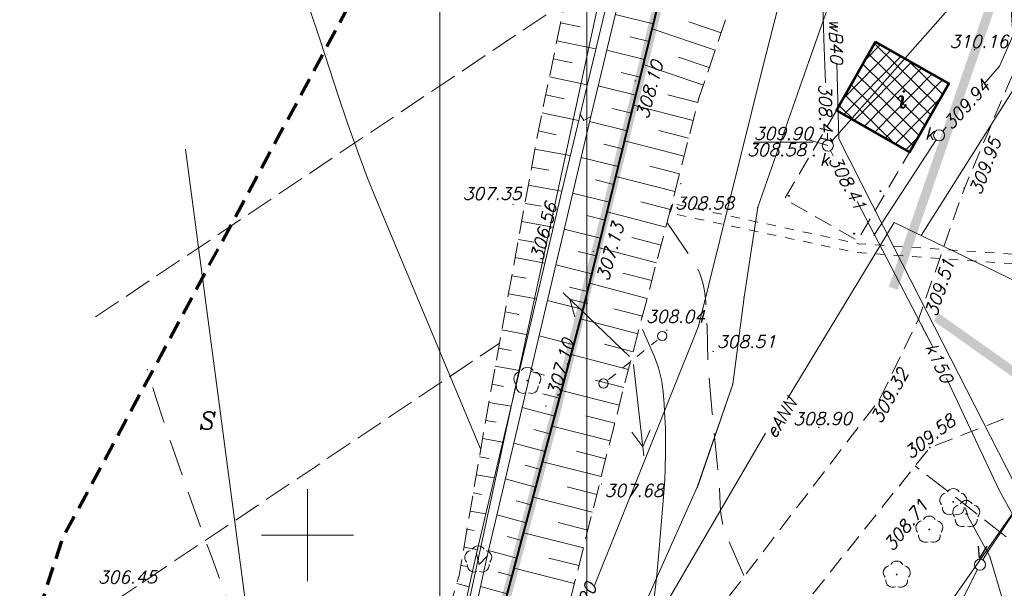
# Model space of a CAD drawing. Extents: x 4615668 to 9294084, y 5334101 to 10688993.
# Tile 13 of 37: x 4651167 to 4651220, y 5338729 to 5338759. Entities that reach past the tile are written whole.
import ezdxf
from ezdxf.enums import TextEntityAlignment as Align

# ---------------------------------------------------------------- set-up
doc = ezdxf.new("R2010")
doc.units = 0
doc.header["$MEASUREMENT"] = 0
for name, pattern in [('BUBZ02', [1.75, 1.25, -0.5]), ('BUIB05', [1, 0.5, -0.5]), ('BUIB10', [1.5, 1, -0.5]), ('DASHDOT', [25.4, 12.7, -6.35, 0, -6.35]), ('DASHED', [19.05, 12.7, -6.35]), ('EGBK02', [2, 1.5, -0.5]), ('KTCR', [1.5, 1, -0.5]), ('l215_500', [2.5, 1.5, -0.4125, 0.175, -0.4125]), ('l217_500', [2, 1.5, -0.5]), ('l219_500', [0.5, -0.25, 0, -0.25]), ('l266_500', [1, 0.5, -0.5]), ('l346_500', [1.5, 1, -0.5]), ('l423_500', [2, 1.5, -0.5]), ('l512_500', [1, 0.5, -0.5]), ('l641_500', [1.5, 1, -0.5]), ('l812_500', [3, 2, -1]), ('l823_500', [1.75, 1.25, -0.5]), ('SUSM', [1, 0.5, -0.5])]:
    doc.linetypes.add(name, pattern=pattern)
for name, color, linetype in [('13', 7, 'Continuous'), ('52', 7, 'Continuous'), ('projekt', 202, 'Continuous')]:
    doc.layers.add(name, color=color, linetype=linetype)
for name, color, linetype, lineweight in [('A_SZRAF', 253, 'Continuous', 5), ('budynek', 7, 'Continuous', 53), ('chodnik', 7, 'l423_500', 13), ('e_linia_podpora', 7, 'l512_500', 13), ('e_slupy', 7, 'Continuous', 13), ('eNN', 7, 'Continuous', 13), ('funkcja_kondygnacja', 7, 'Continuous', 13), ('g', 7, 'Continuous', 13), ('gr_dzialki', 7, 'l219_500', 13), ('gr_klasy', 7, 'l217_500', 13), ('hatch', 253, 'Continuous', 0), ('k', 7, 'Continuous', 13), ('k_elem_naziemne', 7, 'Continuous', 13), ('k_rzedne', 7, 'Continuous', 13), ('ogr_symb', 7, 'l901_500', 40), ('opis_uzytek', 7, 'Continuous', 13), ('pkt_wys', 7, 'Continuous', 13), ('przepust_rzut', 7, 'l266_500', 13), ('robocza26', 7, 'Continuous', 13), ('robocza50', 7, 'Continuous', 13), ('rowy', 7, 'l266_500', 13), ('skarpa_gora', 7, 'l823_500', 13), ('skarpa_umoc', 7, 'Continuous', 13), ('t', 7, 'Continuous', 13), ('t_elem_naziemne', 7, 'Continuous', 13), ('w', 7, 'Continuous', 13), ('warst_ciagla', 7, 'Continuous', 0), ('warst_przeryw', 7, 'l812_500', 0), ('wiata', 7, 'l346_500', 13), ('wiata_podpora', 7, 'Continuous', 13), ('Wymiar', 7, 'Continuous', 9), ('zakresy', 7, 'l215_500', 70), ('zielen', 7, 'Continuous', 13)]:
    doc.layers.add(name, color=color, linetype=linetype, lineweight=lineweight)
doc.styles.add('Style-ITALIC_1250', font='ITALIC_1250.shx')
doc.styles.add('txt', font='TXT', dxfattribs={"height": 0.2})
doc.linetypes.add('KTOK05', pattern='A,3.75,[16,dgnlstyle-2015all.shx,S=0.0028,R=0,X=0,Y=0],3.75', length=7.5)
doc.linetypes.add('l901_500', pattern='A,3.75,[38,dgnlstyle-2015all.shx,S=0.0028,R=0,X=0,Y=0],3.75', length=7.5)

# ---------------------------------------------------------------- blocks, each defined once
blk = doc.blocks.new('WYS')
at = {"layer": '52', "color": 67, "linetype": 'Continuous'}
blk.add_circle((0, 0), 0.08, dxfattribs=at)
blk = doc.blocks.new('506_5')
at = {"layer": 'k_elem_naziemne', "color": 24, "linetype": 'Continuous', "lineweight": 13}
blk.add_circle((0, 0), 0.3, dxfattribs=at)
blk = doc.blocks.new('511_5')
at = {"layer": 'e_slupy', "color": 7, "linetype": 'Continuous', "lineweight": 13}
blk.add_circle((0, 0), 0.25, dxfattribs=at)
blk = doc.blocks.new('SUPE04')
at = {"layer": 'e_slupy', "color": 1, "linetype": 'Continuous', "lineweight": 13}
for p, q in [((95.3, 0), (78, 10)), ((5, 0), (105, 0)), ((78, -10), (95.3, 0))]:
    blk.add_line(p, q, dxfattribs=at)
blk = doc.blocks.new('SUPE4')
at = {"layer": 'e_slupy', "color": 1, "linetype": 'Continuous', "lineweight": 13, "xscale": 0.05, "yscale": 0.05, "zscale": 0.05}
blk.add_blockref('SUPE04', (0, 0), dxfattribs=at)
blk = doc.blocks.new('506_5_1')
at = {"layer": 't_elem_naziemne', "color": 7, "linetype": 'Continuous', "lineweight": 13}
blk.add_circle((0, 0), 0.3, dxfattribs=at)
blk = doc.blocks.new('W1')
at = {"layer": '13', "color": 132, "linetype": 'Continuous'}
blk.add_circle((0, 0), 0.25, dxfattribs=at)
blk = doc.blocks.new('922_5')
at = {"layer": 'zielen', "linetype": 'Continuous', "lineweight": 13}
h = blk.add_hatch(color=96, dxfattribs=at)
edge = h.paths.add_edge_path()
edge.add_arc((0, 0), 0.05, 0, 360)
at = {"layer": 'zielen', "color": 96, "linetype": 'Continuous', "lineweight": 13}
for centre, start, end in [((0.005, 0.357), 30.1243, 149.8757), ((-0.352, 0.098), 101.9988, 221.9759), ((0.362, 0.098), 318.0241, 78.0012), ((-0.215, -0.321), 174.335, 293.7607), ((0.225, -0.321), 246.2393, 5.665)]:
    blk.add_arc(centre, 0.375, start, end, dxfattribs=at)
blk = doc.blocks.new('801_5')
at = {"layer": 'pkt_wys', "linetype": 'Continuous', "lineweight": 13}
h = blk.add_hatch(color=7, dxfattribs=at)
edge = h.paths.add_edge_path()
edge.add_arc((0, 0), 0.05, 0, 360)
blk = doc.blocks.new('G$C3390F2A0')
at = {"layer": 'budynek', "color": 7, "linetype": 'Continuous', "lineweight": 53, "flags": 128}
blk.add_lwpolyline([(83.655, 137.019), (81.53, 133.28), (85.509, 131.018), (87.634, 134.758)], close=True, dxfattribs=at)
at = {"layer": 'chodnik', "color": 7, "linetype": 'KTCR', "lineweight": 13, "flags": 128}
for points in [[(97.258, 161.155), (96.479, 149.993), (95.95, 146.814), (92.335, 137.962), (90.83, 134.595), (88.485, 129.065), (85.987, 121.922), (83.874, 117.569), (83.874, 117.569), (83.874, 117.569), (71.717, 101.681), (68.198, 95.709), (63.915, 87.328), (58.167, 76.235), (58.168, 76.211)], [(66.567, 85.581), (68.455, 89.585), (71.907, 95.028), (75.561, 101.137), (86.607, 114.957), (91.05, 116.682)]]:
    blk.add_lwpolyline(points, dxfattribs=at)
at = {"layer": 'e_linia_podpora', "color": 7, "linetype": 'SUSM', "lineweight": 13}
blk.add_line((69.138, 118.66), (71.785, 120.801), dxfattribs=at)
at = {"layer": 'eNN', "color": 1, "linetype": 'Continuous', "lineweight": 13, "flags": 128}
for points in [[(86.136, 126.49), (91.295, 134.671), (90.871, 141.279), (88.215, 146.238), (85.263, 152.307)], [(78.852, 117.589), (84.667, 127.2), (97.9, 120.803)], [(57.352, 81.02), (63.901, 94.111), (68.766, 100.474), (77.681, 115.731)]]:
    blk.add_lwpolyline(points, dxfattribs=at)
at = {"layer": 'g', "color": 52, "linetype": 'Continuous', "lineweight": 13, "flags": 128}
blk.add_lwpolyline([(68.38, 107.457), (70.987, 113.957), (74.026, 121.56), (77.505, 135.587), (78.528, 139.58), (79.813, 153.2), (81.433, 153.54)], dxfattribs=at)
at = {"layer": 'gr_dzialki', "color": 96, "linetype": 'Continuous', "lineweight": 13}
for p, q in [((60.474, 101.588), (71.817, 154.036)), ((71.817, 154.036), (60.474, 101.588)), ((46.136, 131.192), (52.493, 83.242))]:
    blk.add_line(p, q, dxfattribs=at)
at = {"layer": 'gr_klasy', "color": 96, "linetype": 'EGBK02', "lineweight": 13}
for p, q in [((41.247, 122.066), (66.766, 139.179)), ((37.237, 103.221), (63.211, 120.633)), ((93.907, 107.632), (85.811, 113.961))]:
    blk.add_line(p, q, dxfattribs=at)
at = {"layer": 'k', "color": 24, "linetype": 'Continuous', "lineweight": 13}
for p, q in [((81.262, 131.599), (92.272, 144.077)), ((83.556, 126.484), (86.95, 131.688))]:
    blk.add_line(p, q, dxfattribs=at)
at = {"layer": 'k', "color": 24, "linetype": 'Continuous', "lineweight": 13, "flags": 128}
for points in [[(89.556, 134.738), (90.389, 135.693), (93.872, 143.64), (94.88, 149.122)], [(80.709, 141.643), (80.842, 137.175), (80.932, 134.786)], [(87.311, 132.165), (87.496, 132.377)], [(81.036, 132.056), (81.05, 131.676)], [(81.355, 130.813), (81.2, 131.11)], [(86.145, 121.625), (86.782, 120.405), (82.648, 128.334)], [(95.431, 103.452), (90.375, 112.641), (87.506, 118.734)]]:
    blk.add_lwpolyline(points, dxfattribs=at)
at = {"layer": 'k_rzedne', "color": 24, "linetype": 'Continuous', "lineweight": 13, "flags": 128}
blk.add_lwpolyline([(81.061, 131.376), (80.035, 131.687), (80.035, 131.687)], dxfattribs=at)
at = {"layer": 'ogr_symb', "color": 7, "linetype": 'KTOK05', "lineweight": 40}
blk.add_lwpolyline([(56.816, 77.321), (53.639, 80.037), (57.366, 88.778), (61.539, 99.163), (67.683, 122.179), (73.376, 145.314), (74.953, 151.225), (77.861, 170.425), (77.463, 176.389)], dxfattribs=at)
at = {"layer": 'przepust_rzut', "color": 7, "linetype": 'BUIB05', "lineweight": 13}
blk.add_line((72.636, 128.217), (72.479, 127.71), dxfattribs=at)
at = {"layer": 'przepust_rzut', "color": 7, "linetype": 'BUIB05', "lineweight": 13, "flags": 128}
for points in [[(93.108, 125.333), (82.738, 126.044), (72.636, 128.217)], [(93.135, 124.799), (82.581, 125.569), (72.479, 127.71)]]:
    blk.add_lwpolyline(points, dxfattribs=at)
at = {"layer": 'robocza26', "color": 7, "linetype": 'Continuous', "lineweight": 0}
for p, q in [((52.769, 107.688), (52.769, 112.688)), ((50.269, 110.188), (55.269, 110.188))]:
    blk.add_line(p, q, dxfattribs=at)
at = {"layer": 'robocza50', "color": 7, "linetype": 'Continuous', "lineweight": 0}
for p, q in [((52.769, 107.688), (52.769, 112.688)), ((50.269, 110.188), (55.269, 110.188))]:
    blk.add_line(p, q, dxfattribs=at)
at = {"layer": 'rowy', "color": 7, "linetype": 'Continuous', "lineweight": 13, "flags": 128}
for points in [[(77.743, 176.359), (72.498, 150.919), (68.171, 132.964), (62.539, 109.06), (60.869, 101.413), (58.479, 94.987), (56.627, 89.084), (53.112, 80.453), (49.194, 71.811)], [(57.83, 95.551), (60.263, 101.515), (61.955, 109.193), (66.594, 128.891), (70.313, 144.417), (72.196, 152.307), (73.372, 158.131), (77.1, 176.214)], [(67.586, 133.104), (67.796, 132.742), (68.171, 132.964)], [(61.955, 109.193), (62.105, 108.598), (62.539, 109.06)]]:
    blk.add_lwpolyline(points, dxfattribs=at)
at = {"layer": 'skarpa_gora', "color": 7, "linetype": 'BUBZ02', "lineweight": 13, "flags": 128}
for points in [[(54.04, 87.83), (57.024, 95.912), (58.557, 99.532), (60.077, 104.757), (61.011, 108.002), (62.734, 118.017), (65.24, 131.762), (69.241, 151.199), (70.679, 158.88), (74.354, 174.815)], [(57.248, 86.436), (62.805, 93.616), (64.154, 96.969), (65.929, 102.189), (69.981, 118.29), (72.59, 128.236), (74.035, 133.909), (77.024, 142.704), (73.741, 146.681)]]:
    blk.add_lwpolyline(points, dxfattribs=at)
at = {"layer": 'skarpa_umoc', "color": 7, "linetype": 'Continuous', "lineweight": 13}
for p, q in [((71.578, 138.005), (69.508, 138.515)), ((66.534, 138.049), (67.603, 137.829)), ((74.936, 136.563), (71.509, 137.728)), ((75.258, 137.511), (73.504, 138.107)), ((66.332, 137.069), (68.437, 136.636)), ((71.339, 137.034), (70.307, 137.289)), ((71.1, 136.064), (69.039, 136.57)), ((66.131, 136.089), (67.167, 135.876)), ((74.615, 135.617), (72.942, 136.185)), ((74.293, 134.67), (71.03, 135.78)), ((65.929, 135.11), (67.969, 134.69)), ((70.861, 135.093), (69.833, 135.345)), ((70.622, 134.121), (68.571, 134.626)), ((65.727, 134.131), (66.73, 133.924)), ((73.986, 133.719), (72.356, 134.133)), ((70.383, 133.15), (69.36, 133.402)), ((73.739, 132.75), (70.488, 133.577)), ((65.526, 133.151), (67.502, 132.745)), ((70.145, 132.18), (68.104, 132.681)), ((65.325, 132.172), (66.299, 131.971)), ((73.493, 131.781), (71.87, 132.194)), ((65.136, 131.19), (67.053, 130.84)), ((69.905, 131.208), (68.889, 131.458)), ((73.246, 130.811), (70.01, 131.636)), ((69.666, 130.237), (67.645, 130.735)), ((64.956, 130.206), (65.89, 130.036)), ((72.999, 129.842), (71.385, 130.253)), ((72.752, 128.874), (69.532, 129.693)), ((64.777, 129.223), (66.594, 128.891)), ((69.427, 129.266), (68.422, 129.514)), ((69.188, 128.296), (67.186, 128.787)), ((64.597, 128.238), (65.481, 128.077)), ((72.503, 127.904), (70.901, 128.325)), ((68.949, 127.324), (67.953, 127.569)), ((72.25, 126.937), (69.06, 127.774)), ((64.418, 127.254), (66.136, 126.941)), ((68.71, 126.353), (66.728, 126.841)), ((71.996, 125.97), (70.408, 126.387)), ((64.238, 126.271), (65.072, 126.119)), ((71.742, 125.003), (68.582, 125.832)), ((64.059, 125.287), (65.676, 124.993)), ((68.471, 125.382), (67.485, 125.625)), ((68.232, 124.412), (66.27, 124.894)), ((63.88, 124.304), (64.663, 124.16)), ((71.489, 124.035), (69.915, 124.448)), ((67.994, 123.44), (67.016, 123.68)), ((71.235, 123.068), (68.104, 123.889)), ((63.701, 123.319), (65.217, 123.043)), ((67.755, 122.469), (65.811, 122.948)), ((63.521, 122.336), (64.254, 122.202)), ((70.981, 122.101), (69.423, 122.51)), ((70.727, 121.133), (67.621, 121.949)), ((63.342, 121.352), (64.758, 121.094)), ((67.244, 120.535), (65.361, 121.038)), ((70.473, 120.166), (68.919, 120.574)), ((63.162, 120.368), (63.845, 120.244)), ((70.22, 119.199), (67.105, 120.016)), ((62.983, 119.385), (64.298, 119.145)), ((65.655, 118.89), (64.903, 119.091)), ((62.803, 118.4), (63.436, 118.285)), ((69.967, 118.232), (68.403, 118.626)), ((66.47, 117.637), (65.572, 117.876)), ((69.723, 117.262), (66.582, 118.053)), ((62.63, 117.416), (63.843, 117.208)), ((66.212, 116.67), (64.444, 117.143)), ((62.461, 116.43), (63.037, 116.332)), ((69.479, 116.292), (67.901, 116.689)), ((65.954, 115.705), (65.084, 115.937)), ((69.235, 115.323), (66.066, 116.12)), ((62.292, 115.445), (63.383, 115.257)), ((65.697, 114.739), (63.984, 115.196)), ((68.991, 114.352), (67.4, 114.754)), ((62.122, 114.46), (62.638, 114.37)), ((68.746, 113.383), (65.55, 114.187)), ((65.439, 113.772), (64.597, 113.996)), ((61.952, 113.473), (62.924, 113.306)), ((65.181, 112.806), (63.525, 113.248)), ((61.783, 112.488), (62.238, 112.41)), ((68.502, 112.413), (66.897, 112.817)), ((64.923, 111.84), (64.11, 112.057)), ((68.258, 111.444), (65.034, 112.255)), ((61.613, 111.503), (62.464, 111.356)), ((64.665, 110.873), (63.066, 111.301)), ((68.014, 110.473), (66.395, 110.881)), ((61.443, 110.517), (61.839, 110.449)), ((67.771, 109.504), (64.519, 110.322)), ((64.407, 109.907), (63.623, 110.117)), ((61.274, 109.532), (62.005, 109.405)), ((64.149, 108.941), (62.608, 109.353)), ((67.526, 108.535), (65.893, 108.945)), ((61.105, 108.546), (61.447, 108.488)), ((63.891, 107.976), (63.141, 108.176)), ((67.282, 107.564), (64.003, 108.39)), ((60.887, 107.571), (61.558, 107.378)), ((63.633, 107.009), (62.176, 107.398))]:
    blk.add_line(p, q, dxfattribs=at)
at = {"layer": 't', "color": 30, "linetype": 'Continuous', "lineweight": 13, "flags": 128}
for points in [[(89.49, 108.845), (89.751, 109.272), (99.334, 123.557), (101.252, 126.401)], [(85.831, 101.601), (89.201, 108.324)]]:
    blk.add_lwpolyline(points, dxfattribs=at)
at = {"layer": 'w', "color": 160, "linetype": 'Continuous', "lineweight": 13, "flags": 128}
for points in [[(83.672, 151.32), (83.588, 146.04), (80.049, 136.006), (77.248, 128.023), (76.504, 123.142), (75.889, 118.411), (73.966, 112.799), (72.497, 109.519), (70.755, 105.61)], [(83.672, 151.32), (83.588, 146.04), (80.049, 136.006), (77.248, 128.023), (76.504, 123.142), (75.889, 118.411), (73.986, 112.856)], [(74.672, 87.612), (79.057, 94.063), (85.756, 103.726), (91.641, 112.155), (84.681, 125.781), (81.656, 131.737), (81.544, 135.866)]]:
    blk.add_lwpolyline(points, dxfattribs=at)
at = {"layer": 'w', "color": 160, "linetype": 'Continuous', "lineweight": 13}
for p in [(80.049, 136.006), (77.248, 128.023), (76.504, 123.142), (75.889, 118.411), (73.966, 112.799)]:
    blk.add_point(p, dxfattribs=at)
at = {"layer": 'warst_ciagla', "color": 21, "linetype": 'Continuous', "lineweight": 0, "flags": 128}
for points in [[(62.179, 114.889), (56.487, 128.504), (56.041, 129.607), (55.757, 130.348), (55.215, 131.839), (54.954, 132.589), (54.447, 134.094), (53.453, 137.11), (52.944, 138.614), (52.672, 139.413), (52.144, 141.016), (51.867, 141.89)], [(70.796, 100.089), (71.507, 105.775), (71.59, 106.47), (71.739, 107.862), (71.872, 109.255), (72.114, 112.044), (72.196, 113.217), (72.222, 113.804), (72.242, 114.687), (72.239, 115.57), (72.228, 116.012), (72.189, 116.894), (72.161, 117.335), (72.107, 117.995), (72.06, 118.382), (72.028, 118.574), (71.97, 118.861), (71.857, 119.285), (71.713, 119.699), (71.629, 119.9), (70.978, 121.373)], [(102.92, 92.731), (101.895, 94.025), (101.155, 94.766), (100.039, 95.629), (99.502, 96.082), (97.324, 98.171), (94.991, 100.781), (92.293, 103.748), (91.616, 104.64), (90.574, 106.636), (89.866, 109.033), (88.699, 111.185), (88.549, 111.681)]]:
    blk.add_lwpolyline(points, dxfattribs=at)
at = {"layer": 'warst_przeryw', "color": 21, "linetype": 'l812_500', "lineweight": 0, "flags": 128}
for points in [[(72.338, 127.163), (73.741, 125.11), (73.877, 124.89), (73.959, 124.738), (74.099, 124.42), (74.158, 124.256), (74.258, 123.92), (74.334, 123.577), (74.373, 123.346), (74.426, 122.885), (74.458, 122.432), (74.495, 121.526), (74.545, 119.713), (74.602, 118.809), (74.778, 116.834), (75.155, 112.884), (75.193, 112.302), (75.234, 111.52), (75.275, 111.134), (75.347, 110.756), (75.397, 110.571), (75.496, 110.3), (76.513, 107.95)], [(54.84, 91.198), (51.731, 98.059), (51.351, 98.923), (51.107, 99.504), (50.639, 100.673), (49.973, 102.441), (49.111, 104.81), (48.675, 105.992), (47.528, 109.083), (46.964, 110.63), (46.132, 112.957), (45.319, 115.293), (44.922, 116.466), (44.54, 117.633), (44.358, 118.219), (44.093, 119.101), (44.058, 119.224)]]:
    blk.add_lwpolyline(points, dxfattribs=at)
at = {"layer": 'wiata', "color": 7, "linetype": 'BUIB10', "lineweight": 13, "flags": 128}
blk.add_lwpolyline([(81.53, 133.28), (78.704, 128.478), (82.678, 126.218), (85.509, 131.018)], dxfattribs=at)
at = {"layer": 'zakresy', "color": 217, "linetype": 'l641_500', "lineweight": 70, "flags": 128}
blk.add_lwpolyline([(6.931, 10.558), (39.477, 110.069), (74.623, 175.45), (179.151, 163.591), (168.968, 97.168), (66.518, 8.467), (6.931, 10.558)], dxfattribs=at)
at = {"layer": 'e_slupy', "color": 1, "linetype": 'Continuous', "lineweight": 13}
for rotation in [136.1120531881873, 276.5181374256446]:
    blk.add_blockref('SUPE4', (70.462, 119.731), dxfattribs=dict(at, rotation=rotation))
at = {"layer": 'e_slupy', "color": 7, "linetype": 'Continuous', "lineweight": 13}
for p in [(72.057, 121.021), (68.866, 118.44)]:
    blk.add_blockref('511_5', p, dxfattribs=at)
at = {"layer": 'k_elem_naziemne', "color": 24, "linetype": 'Continuous', "lineweight": 13}
for p, rotation in [((87.114, 131.939), 257.0434564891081), ((81.061, 131.376), 275.7113846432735)]:
    blk.add_blockref('506_5', p, dxfattribs=dict(at, rotation=rotation))
at = {"layer": 'pkt_wys', "color": 7, "linetype": 'Continuous', "lineweight": 13, "xscale": 0.1, "yscale": 0.1, "zscale": 0.1, "rotation": 0.06577989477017}
for p in [(89.035, 136.589), (70.601, 134.892), (73.062, 129.3), (63.954, 128.186), (66.127, 127.636), (68.33, 125.635), (72.302, 121.356), (74.823, 120.197), (65.733, 117.224), (80.571, 116.054), (68.75, 112.985), (85.993, 111.887)]:
    blk.add_blockref('WYS', p, dxfattribs=at)
at = {"layer": 'pkt_wys', "color": 7, "linetype": 'Continuous', "lineweight": 13}
for p in [(88.485, 129.065), (85.987, 121.922), (83.874, 117.569), (86.607, 114.957)]:
    blk.add_blockref('801_5', p, dxfattribs=at)
at = {"layer": 't_elem_naziemne', "color": 7, "linetype": 'Continuous', "lineweight": 13, "rotation": 270.0657798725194}
blk.add_blockref('506_5_1', (89.335, 108.591), dxfattribs=at)
at = {"layer": 'wiata_podpora', "color": 7, "linetype": 'Continuous', "lineweight": 13, "xscale": 0.1, "yscale": 0.1, "zscale": 0.1, "rotation": 0.06577989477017}
for p in [(80.309, 130.831), (78.944, 128.647), (83.919, 128.902), (82.491, 126.592)]:
    blk.add_blockref('W1', p, dxfattribs=at)
at = {"layer": 'zielen', "color": 96, "linetype": 'Continuous', "lineweight": 13}
for p in [(64.718, 118.599), (87.879, 112.001), (88.581, 111.351), (86.576, 110.501), (62.048, 108.884), (84.803, 108.054)]:
    blk.add_blockref('922_5', p, dxfattribs=at)
at = {"layer": 'eNN', "color": 1, "linetype": 'Continuous', "lineweight": 13, "insert": (78.211, 115.41), "char_height": 0.68, "attachment_point": 7, "rotation": 58.8272, "line_spacing_factor": 0.722892, "style": 'txt'}
blk.add_mtext('\\FITALIC_1250.shx;eANN', dxfattribs=at)
at = {"layer": 'funkcja_kondygnacja', "color": 7, "linetype": 'Continuous', "lineweight": 13, "style": 'Style-ITALIC_1250'}
blk.add_text('i', height=0.94, dxfattribs=at).set_placement((85.091, 133.909), align=Align.MIDDLE_CENTER)
at = {"layer": 'g', "color": 52, "linetype": 'Continuous', "lineweight": 13, "insert": (67.896, 106.474), "char_height": 0.68, "attachment_point": 5, "rotation": 68.1364, "line_spacing_factor": 0.722892, "style": 'txt'}
blk.add_mtext('\\FITALIC_1250.shx;gA20', dxfattribs=at)
at = {"layer": 'k', "color": 24, "linetype": 'Continuous', "lineweight": 13, "insert": (87.118, 119.557), "char_height": 0.68, "attachment_point": 5, "rotation": 295.2126, "line_spacing_factor": 0.722892, "style": 'txt'}
blk.add_mtext('\\FITALIC_1250.shx;k150', dxfattribs=at)
at = {"layer": 'k_elem_naziemne', "color": 24, "linetype": 'Continuous', "lineweight": 13, "style": 'Style-ITALIC_1250'}
for p in [(86.335, 131.687), (80.625, 130.278)]:
    blk.add_text('k', height=0.68, dxfattribs=at).set_placement(p)
at = {"layer": 'k_rzedne', "color": 24, "linetype": 'Continuous', "lineweight": 13, "char_height": 0.68, "line_spacing_factor": 0.722892, "style": 'txt'}
for s, insert, attachment_point, rotation in [('\\FITALIC_1250.shx;308.41', (81.246, 134.75), 1, 271.4854), ('\\FITALIC_1250.shx;309.94', (87.274, 132.643), 1, 47.9778), ('\\FITALIC_1250.shx;\\L309.90', (77.038, 131.696), 7, 0.0658), ('\\FITALIC_1250.shx;308.58', (76.675, 131.489), 1, 0.0658), ('\\FITALIC_1250.shx;308.41', (81.68, 130.929), 1, 298.0547)]:
    blk.add_mtext(s, dxfattribs=dict(at, insert=insert, attachment_point=attachment_point, rotation=rotation))
at = {"layer": 'opis_uzytek', "color": 96, "linetype": 'Continuous', "lineweight": 13, "style": 'Style-ITALIC_1250'}
blk.add_text('S', height=0.94, dxfattribs=at).set_placement((46.886, 115.956))
at = {"layer": 'pkt_wys', "color": 7, "linetype": 'Continuous', "lineweight": 13, "style": 'Style-ITALIC_1250'}
for s, rotation, p in [('309.95', 69.2439, (89.363, 128.644)), ('309.51', 71.5651, (86.964, 122.027)), ('309.32', 60.9721, (83.942, 116.199)), ('309.58', 38.0789, (85.549, 114.3))]:
    blk.add_text(s, height=0.68, rotation=rotation, dxfattribs=at).set_placement(p)
at = {"layer": 'pkt_wys', "color": 7, "linetype": 'Continuous', "lineweight": 13, "char_height": 0.68, "attachment_point": 7, "line_spacing_factor": 0.722892, "style": 'txt'}
for s, insert, rotation in [('\\FITALIC_1250.shx;310.16', (87.674, 136.7), 0.0658), ('\\FITALIC_1250.shx;308.10', (71.275, 132.777), 74.4866), ('\\FITALIC_1250.shx;307.35', (61.207, 128.424), 0.0658), ('\\FITALIC_1250.shx;308.58', (72.753, 127.902), 0.0658), ('\\FITALIC_1250.shx;306.56', (65.535, 125.068), 75.2271), ('\\FITALIC_1250.shx;307.13', (69.119, 123.963), 74.1535), ('\\FITALIC_1250.shx;308.04', (71.175, 121.742), 0.0658), ('\\FITALIC_1250.shx;308.51', (75.032, 120.375), 0.0658), ('\\FITALIC_1250.shx;307.10', (66.435, 117.651), 74.3645), ('\\FITALIC_1250.shx;308.90', (79.176, 116.18), 0.3593), ('\\FITALIC_1250.shx;307.68', (68.924, 112.28), 0.0658), ('\\FITALIC_1250.shx;308.71', (84.573, 109.276), 51.5526), ('\\FITALIC_1250.shx;306.45', (41.374, 107.572), 0.0658)]:
    blk.add_mtext(s, dxfattribs=dict(at, insert=insert, rotation=rotation))
at = {"layer": 't_elem_naziemne', "color": 7, "linetype": 'Continuous', "lineweight": 13, "style": 'Style-ITALIC_1250'}
blk.add_text('V', height=0.68, dxfattribs=at).set_placement((89.026, 108.923))
at = {"layer": 'w', "color": 160, "linetype": 'Continuous', "lineweight": 13, "insert": (81.513, 137.048), "char_height": 0.68, "attachment_point": 5, "rotation": 271.5454, "line_spacing_factor": 0.722892, "style": 'txt'}
blk.add_mtext('\\FITALIC_1250.shx;wB40', dxfattribs=at)

msp = doc.modelspace()

# ---------------------------------------------------------------- hatches: boundary and pattern name
at = {"layer": 'A_SZRAF', "lineweight": 0, "ltscale": 40, "transparency": 33554687}
h = msp.add_hatch(dxfattribs=at)
h.set_pattern_fill('ANSI37', color=256, scale=5, angle=0.5)
h.set_pattern_definition([(45.5, (-2238.741, -612.6516), (-0.44578153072, 0.43806829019), []), (135.5, (-2238.741, -612.6516), (-0.43806829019, -0.44578153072), [])])
edge = h.paths.add_edge_path()
edge.add_line((4651211.175, 5338754.548), (4651213.295, 5338758.277))
edge.add_line((4651213.295, 5338758.277), (4651217.274, 5338756.016))
edge.add_line((4651217.274, 5338756.016), (4651215.149, 5338752.276))
edge.add_line((4651215.149, 5338752.276), (4651211.17, 5338754.538))

# ---------------------------------------------------------------- linework, layer by layer
at = {"layer": 'hatch', "color": 252}
for points in [[(4651189.598, 5338716.827), (4651294.598, 5338716.827), (4651294.598, 5338790.527), (4651189.598, 5338790.527)], [(4651189.598, 5338716.827), (4651294.598, 5338716.827), (4651294.598, 5338790.527), (4651189.598, 5338790.527)], [(4651197.598, 5338789.027), (4651293.098, 5338789.027), (4651293.098, 5338718.327), (4651197.598, 5338718.327)]]:
    msp.add_lwpolyline(points, close=True, dxfattribs=at)
at = {"layer": 'projekt', "color": 94, "linetype": 'DASHDOT', "lineweight": 0, "ltscale": 0.1, "const_width": 0.5}
msp.add_lwpolyline([(4651210.684, 5338642.419), (4651203.038, 5338645.691), (4651191.862, 5338650.472), (4651209.267, 5338679.844), (4651197.567, 5338689.452), (4651190.41, 5338695.331), (4651186.417, 5338698.602), (4651183.279, 5338701.283), (4651186.757, 5338709.459), (4651191.179, 5338720.41), (4651195.852, 5338737.917), (4651200.74, 5338757.311), (4651202.893, 5338766.048), (4651204.593, 5338772.472), (4651207.505, 5338791.607), (4651207.103, 5338797.636)], dxfattribs=at)
at = {"layer": 'projekt', "linetype": 'DASHDOT', "lineweight": 0, "ltscale": 0.1, "const_width": 0.5}
msp.add_lwpolyline([(4651216.604, 5338743.285), (4651224.422, 5338737.755), (4651239.157, 5338730.951), (4651265.933, 5338763.567), (4651241.079, 5338782.88), (4651232.899, 5338777.801), (4651223.319, 5338771.116), (4651214.255, 5338744.869)], dxfattribs=at)

# ---------------------------------------------------------------- block references
at = {"layer": 'Wymiar', "color": 242, "linetype": 'DASHED', "lineweight": 30, "ltscale": 0.01}
msp.add_blockref('G$C3390F2A0', (4651129.64, 5338621.247), dxfattribs=at)

doc.saveas('drawing.dxf')
